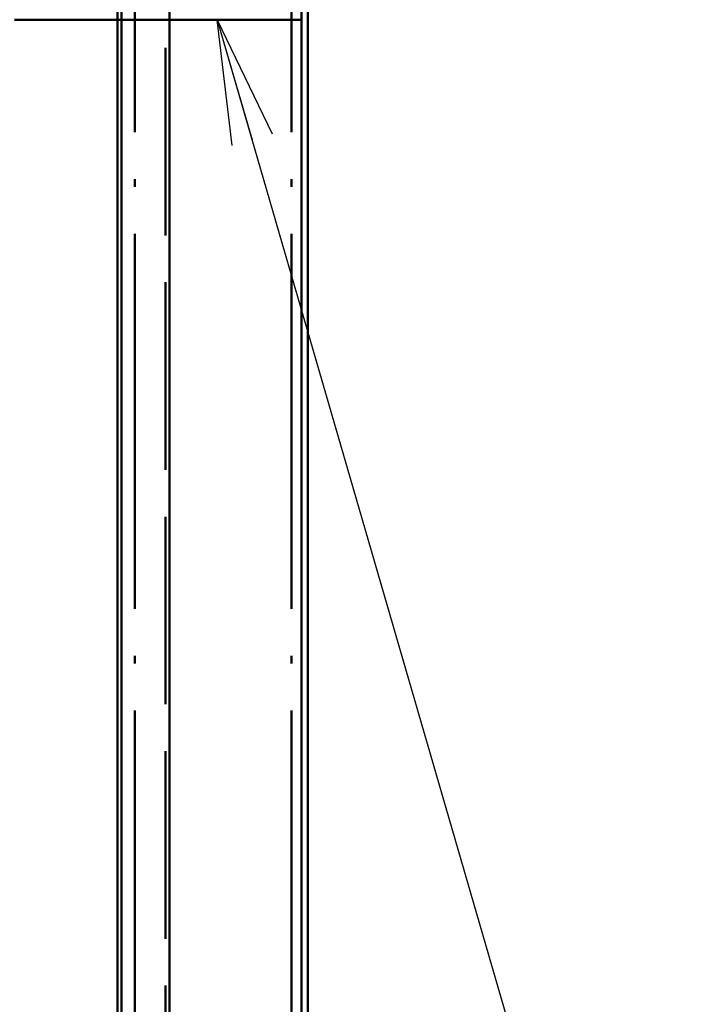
# Paper-space layout 'Layout1' of a CAD drawing. Extents: x -2 to 1033, y -36 to 596.
# Tile 54 of 256: x 298 to 309, y 203 to 218. Entities that reach past the tile are written whole.
import ezdxf

# ---------------------------------------------------------------- set-up
doc = ezdxf.new("R2010")
doc.units = 0
doc.linetypes.add('ACAD_ISO02W100', pattern=[15, 12, -3])
doc.linetypes.add('ACAD_ISO04W100', pattern=[30.5, 24, -3, 0.5, -3])
doc.layers.get('0').update_dxf_attribs({"linetype": 'CONTINUOUS'})
doc.layers.get('DEFPOINTS').update_dxf_attribs({"color": 132, "linetype": 'CONTINUOUS'})
for name, color, linetype, lineweight in [('SS_KOTY', 3, 'CONTINUOUS', 25), ('SS_POPIS_PROFILU', 13, 'CONTINUOUS', 25), ('SS_ZEBRIK KOŠ', 75, 'CONTINUOUS', 50)]:
    doc.layers.add(name, color=color, linetype=linetype, lineweight=lineweight)
doc.styles.add('ROMANS', font='romans.shx', dxfattribs={"width": 0.8})
doc.dimstyles.new('A-1_(2.5)_50AS', dxfattribs={"dimtxt": 2.5, "dimasz": 2, "dimexe": 1, "dimexo": 2, "dimgap": 0, "dimtad": 0, "dimdec": 1, "dimlfac": 50, "dimrnd": 1, "dimtxsty": 'ROMANS', "dimblk1": 'OBLIQUE', "dimblk2": 'OBLIQUE', "dimsah": 1, "dimcen": 2, "dimclrd": 256, "dimclre": 256, "dimclrt": 256, "dimadec": 1, "dimazin": 2, "dimtfac": 0.714286, "dimtdec": 1, "dimtmove": 0, "dimatfit": 3, "dimldrblk": 'OPEN', "dimfxl": 1, "dimtvp": 1.142857, "dimtfill": 1, "dimtolj": 1, "dimlwd": -1, "dimlwe": -1, "dimarcsym": 0})

# ---------------------------------------------------------------- blocks, each defined once
blk = doc.blocks.new('_Oblique')
at = {"color": 0, "linetype": 'ByBlock', "lineweight": -2}
blk.add_line((-0.5, -0.5), (0.5, 0.5), dxfattribs=at)
blk = doc.blocks.new('*D16')
at = {"layer": 'DEFPOINTS', "color": 0, "transparency": 16777216}
for p in [(288.614, 258.993), (288.614, 174.993), (329.957, 174.993)]:
    blk.add_point(p, dxfattribs=at)
at = {"layer": 'SS_KOTY', "transparency": 16777216}
for p, q in [((290.614, 258.993), (330.957, 258.993)), ((329.957, 258.993), (329.957, 174.993)), ((290.614, 174.993), (330.957, 174.993))]:
    blk.add_line(p, q, dxfattribs=at)
at = {"layer": 'SS_KOTY', "transparency": 16777216, "xscale": 2, "yscale": 2, "zscale": 2}
for p, rotation in [((329.957, 258.993), 90), ((329.957, 174.993), 270)]:
    blk.add_blockref('_Oblique', p, dxfattribs=dict(at, rotation=rotation))
at = {"layer": 'SS_KOTY', "transparency": 16777216, "insert": (327.1, 216.993), "char_height": 2.5, "attachment_point": 5, "rotation": 90, "style": 'ROMANS', "bg_fill": 3, "box_fill_scale": 1.1, "bg_fill_color": 256, "bg_fill_true_color": 13158600, "bg_fill_transparency": 0}
blk.add_mtext('\\A1;4200', dxfattribs=at)
blk = doc.blocks.new('_OPEN')
at = {"color": 0, "linetype": 'ByBlock'}
for p, q in [((-1, 0.1667), (0, 0)), ((0, 0), (-1, -0.1667)), ((0, 0), (-1, 0))]:
    blk.add_line(p, q, dxfattribs=at)

psp = doc.layouts.get("Layout1")

# ---------------------------------------------------------------- dimensions: what is measured, and where the dimension line sits
at = {"layer": 'SS_KOTY'}
dim = psp.add_linear_dim(base=(329.9571, 174.993), p1=(288.6145, 258.993), p2=(288.6145, 174.993), angle=90, dimstyle='A-1_(2.5)_50AS', dxfattribs=at)
dim.commit()
dim.dimension.update_dxf_attribs({"geometry": '*D16', "text_midpoint": (327.1, 216.993)})

# ---------------------------------------------------------------- next in the draw order: linework, layer by layer
at = {"layer": 'SS_POPIS_PROFILU', "color": 0, "linetype": 'ByBlock'}
for p, q in [((301.066, 216.2793), (300.829, 218.293)), ((300.829, 218.293), (301.7063, 216.465)), ((300.829, 218.293), (301.3861, 216.3721))]:
    psp.add_line(p, q, dxfattribs=at)
at = {"layer": 'SS_POPIS_PROFILU', "color": 13}
psp.add_lwpolyline([(300.829, 218.293), (312.1317, 179.321), (323.3698, 179.321)], dxfattribs=at)
at = {"layer": 'SS_ZEBRIK KOŠ', "color": 1, "linetype": 'Continuous', "ltscale": 0.25}
for p, q in [((299.2338, 281.593), (299.2338, 155.493)), ((299.2981, 155.493), (299.2981, 281.593)), ((300.0641, 155.493), (300.0641, 281.593)), ((302.1745, 281.593), (302.1745, 155.493)), ((302.2745, 155.493), (302.2745, 281.593))]:
    psp.add_line(p, q, dxfattribs=at)
at = {"layer": 'SS_ZEBRIK KOŠ', "color": 7, "linetype": 'ACAD_ISO04W100', "ltscale": 0.25}
for p, q in [((299.514, 155.493), (299.514, 281.593)), ((299.514, 155.493), (299.514, 281.593)), ((302.0145, 155.493), (302.0145, 281.593))]:
    psp.add_line(p, q, dxfattribs=at)
at = {"layer": 'SS_ZEBRIK KOŠ', "color": 3, "linetype": 'ACAD_ISO02W100', "ltscale": 0.25}
for p, q in [((299.9999, 281.593), (299.9999, 155.493)), ((299.278, 218.293), (299.2341, 218.293)), ((299.4178, 218.293), (299.278, 218.293)), ((299.5551, 218.293), (299.4178, 218.293)), ((299.6896, 218.293), (299.5551, 218.293)), ((299.8212, 218.293), (299.6896, 218.293)), ((299.95, 218.293), (299.8212, 218.293)), ((300.0643, 218.293), (299.95, 218.293))]:
    psp.add_line(p, q, dxfattribs=at)
at = {"layer": 'SS_ZEBRIK KOŠ', "color": 2, "linetype": 'Continuous', "ltscale": 0.25}
for p, q in [((297.7525, 218.293), (297.5893, 218.293)), ((297.914, 218.293), (297.7525, 218.293)), ((298.0738, 218.293), (297.914, 218.293)), ((298.2318, 218.293), (298.0738, 218.293)), ((298.3878, 218.293), (298.2318, 218.293)), ((298.5417, 218.293), (298.3878, 218.293)), ((298.6936, 218.293), (298.5417, 218.293)), ((298.8432, 218.293), (298.6936, 218.293)), ((298.9906, 218.293), (298.8432, 218.293)), ((299.1355, 218.293), (298.9906, 218.293)), ((299.2341, 218.293), (299.1355, 218.293)), ((300.0758, 218.293), (300.0643, 218.293)), ((300.1986, 218.293), (300.0758, 218.293)), ((300.3182, 218.293), (300.1986, 218.293)), ((300.4347, 218.293), (300.3182, 218.293)), ((300.5479, 218.293), (300.4347, 218.293)), ((300.6577, 218.293), (300.5479, 218.293)), ((300.7642, 218.293), (300.6577, 218.293)), ((300.8671, 218.293), (300.7642, 218.293)), ((300.9666, 218.293), (300.8671, 218.293)), ((301.0625, 218.293), (300.9666, 218.293)), ((301.1547, 218.293), (301.0625, 218.293)), ((301.2432, 218.293), (301.1547, 218.293)), ((301.328, 218.293), (301.2432, 218.293)), ((301.409, 218.293), (301.328, 218.293)), ((301.4861, 218.293), (301.409, 218.293)), ((301.5593, 218.293), (301.4861, 218.293)), ((301.6286, 218.293), (301.5593, 218.293)), ((301.6939, 218.293), (301.6286, 218.293)), ((301.7552, 218.293), (301.6939, 218.293)), ((301.8124, 218.293), (301.7552, 218.293)), ((301.8655, 218.293), (301.8124, 218.293)), ((301.9145, 218.293), (301.8655, 218.293)), ((301.9594, 218.293), (301.9145, 218.293)), ((302, 218.293), (301.9594, 218.293)), ((302.0365, 218.293), (302, 218.293)), ((302.0687, 218.293), (302.0365, 218.293)), ((302.0967, 218.293), (302.0687, 218.293)), ((302.1204, 218.293), (302.0967, 218.293)), ((302.1398, 218.293), (302.1204, 218.293)), ((302.1549, 218.293), (302.1398, 218.293)), ((302.1658, 218.293), (302.1549, 218.293)), ((302.1723, 218.293), (302.1658, 218.293)), ((302.1745, 218.293), (302.1723, 218.293))]:
    psp.add_line(p, q, dxfattribs=at)

doc.saveas('drawing.dxf')
